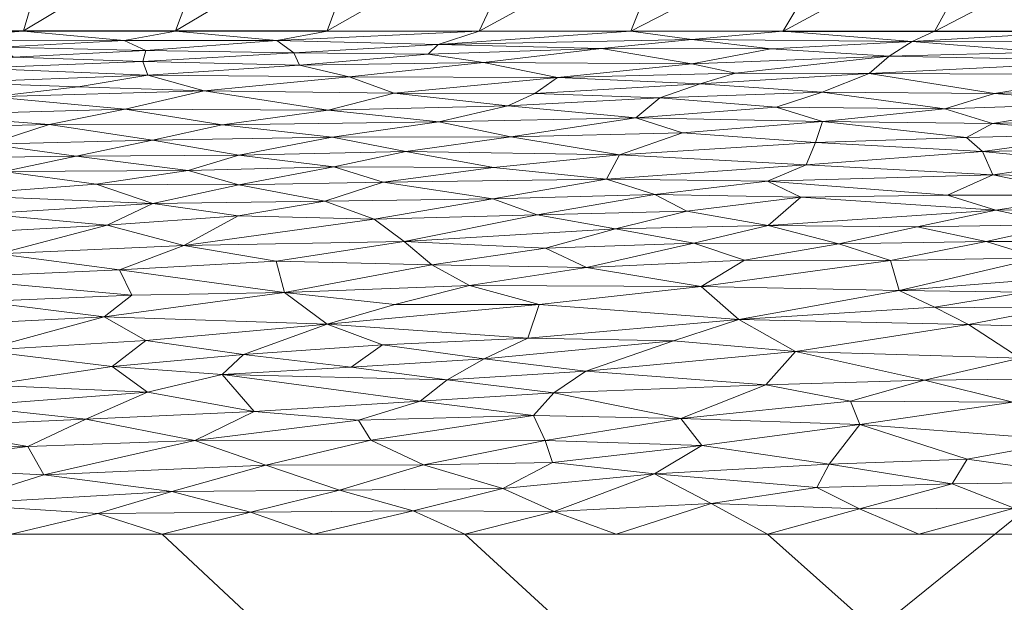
# Model space of a CAD drawing. Header units: millimetres. Extents: x -300 to 300, y 0 to 450.
# Tile 238 of 256: x 169 to 217, y 394 to 423. Entities that reach past the tile are written whole.
import ezdxf

# ---------------------------------------------------------------- set-up
doc = ezdxf.new("R2010")
doc.units = ezdxf.units.MM
doc.layers.add('A-GENM', color=13, linetype='Continuous')

# ---------------------------------------------------------------- blocks, each defined once
blk = doc.blocks.new('MODEL_CCAS0420-1080410R0 - MODEL_CCAS0420-1080410R0-453240-Preview')
at = {"layer": 'A-GENM', "lineweight": 9}
mesh = blk.add_polyface(dxfattribs=at)
corners = [(-296.159, -20, -110), (-295.657, -15.55, -110), (-294.177, -11.323, -110), (-291.793, -7.531, -110), (-288.625, -4.364, -110), (-284.831, -1.981, -110), (-280.602, -0.502, -110), (-276.147, 0, -110), (276.147, 0, -110), (280.596, -0.501, -110), (284.825, -1.978, -110), (288.619, -4.359, -110), (291.788, -7.525, -110), (294.174, -11.316, -110), (295.656, -15.545, -110), (296.159, -20, -110), (296.159, -426.171, -110), (295.658, -430.617, -110), (294.182, -434.842, -110), (291.802, -438.632, -110), (288.638, -441.797, -110), (284.848, -444.179, -110), (280.622, -445.657, -110), (276.171, -446.159, -110), (-276.171, -446.159, -110), (-280.617, -445.658, -110), (-284.842, -444.182, -110), (-288.632, -441.802, -110), (-291.797, -438.638, -110), (-294.179, -434.848, -110), (-295.657, -430.622, -110), (-296.159, -426.171, -110)]
mesh.append_faces([[corners[k] for k in face] for face in [(15, 12, 13, 14)]], dxfattribs={"vtx0": -1})
mesh.append_faces([[corners[k] for k in face] for face in [(16, 8, 15)]], dxfattribs={"vtx0": -1, "vtx1": -1})
mesh.append_faces([[corners[k] for k in face] for face in [(24, 31, 7, 8)]], dxfattribs={"vtx0": -1, "vtx1": -1, "vtx3": -1})
mesh.append_faces([[corners[k] for k in face] for face in [(31, 24, 25, 30), (18, 21, 22, 17), (17, 22, 23, 16)]], dxfattribs={"vtx0": -1, "vtx2": -1})
mesh.append_faces([[corners[k] for k in face] for face in [(0, 3, 4, 5), (0, 5, 6, 7)]], dxfattribs={"vtx0": -1, "vtx3": -1})
mesh.append_faces([[corners[k] for k in face] for face in [(28, 29, 27)]], dxfattribs={"vtx1": -1})
mesh.append_faces([[corners[k] for k in face] for face in [(25, 26, 30), (11, 12, 15, 10), (9, 10, 15, 8), (31, 0, 7)]], dxfattribs={"vtx1": -1, "vtx2": -1})
mesh.append_faces([[corners[k] for k in face] for face in [(23, 24, 8, 16)]], dxfattribs={"vtx1": -1, "vtx2": -1, "vtx3": -1})
mesh.append_faces([[corners[k] for k in face] for face in [(26, 27, 29, 30)]], dxfattribs={"vtx1": -1, "vtx3": -1})
mesh.append_faces([[corners[k] for k in face] for face in [(19, 20, 21, 18)]], dxfattribs={"vtx2": -1})
mesh.append_faces([[corners[k] for k in face] for face in [(0, 1, 2, 3)]], dxfattribs={"vtx3": -1})
mesh = blk.add_polyface(dxfattribs=at)
corners = [(-279.918, -2), (-292.651, -7.27), (-297.929, -20), (-297.929, -224.97), (-297.929, -429.94), (-292.661, -442.661), (-279.94, -447.929), (0, -447.929), (279.94, -447.929), (292.661, -442.661), (297.929, -429.94), (297.929, -224.97), (297.929, -20), (292.651, -7.27), (279.918, -2), (0, -2), (0, -3.5), (13.257, -3.5), (26.515, -3.5), (39.772, -3.5), (53.029, -3.5), (66.287, -3.5), (79.544, -3.5), (92.801, -3.5), (106.059, -3.5), (119.316, -3.5), (132.573, -3.5), (145.831, -3.5), (159.088, -3.5), (172.345, -3.5), (185.603, -3.5), (198.86, -3.5), (212.117, -3.5), (225.375, -3.5), (238.632, -3.5), (251.889, -3.5), (265.147, -3.5), (278.404, -3.5), (291.028, -7.487), (296.497, -19.511), (296.5, -32.769), (296.5, -46.026), (296.5, -59.283), (296.5, -72.541), (296.5, -85.798), (296.5, -99.055), (296.5, -112.313), (296.5, -125.57), (296.5, -138.827), (296.5, -152.085), (296.5, -165.342), (296.5, -178.599), (296.5, -191.857), (296.5, -205.114), (296.5, -218.371), (296.5, -231.629), (296.5, -244.886), (296.5, -258.143), (296.499, -271.401), (296.499, -284.658), (296.499, -297.915), (296.499, -311.173), (296.499, -324.43), (296.499, -337.687), (296.5, -350.945), (296.5, -364.202), (296.5, -377.459), (296.5, -390.717), (296.5, -403.974), (296.5, -417.231), (296.497, -430.489), (291.028, -442.513), (278.404, -446.5), (265.147, -446.5), (251.889, -446.5), (238.632, -446.5), (225.375, -446.5), (212.117, -446.5), (198.86, -446.5), (185.603, -446.5), (172.345, -446.5), (159.088, -446.5), (145.831, -446.5), (132.573, -446.5), (119.316, -446.5), (106.059, -446.5), (92.801, -446.5), (79.544, -446.5), (66.287, -446.5), (53.029, -446.5), (39.772, -446.5), (26.515, -446.5), (13.257, -446.5), (0, -446.5), (-12.926, -446.5), (-25.852, -446.5), (-38.777, -446.5), (-51.703, -446.5), (-64.629, -446.5), (-77.555, -446.5), (-90.48, -446.5), (-103.406, -446.5), (-116.332, -446.5), (-129.258, -446.5), (-142.183, -446.5), (-155.109, -446.5), (-168.035, -446.5), (-180.961, -446.5), (-193.887, -446.5), (-206.812, -446.5), (-219.738, -446.5), (-232.664, -446.5), (-245.59, -446.5), (-258.515, -446.5), (-271.441, -446.5), (-284.356, -445.968), (-294.544, -438.124), (-296.5, -425.35), (-296.5, -412.424), (-296.5, -399.498), (-296.5, -386.572), (-296.5, -373.646), (-296.5, -360.721), (-296.5, -347.795), (-296.499, -334.869), (-296.499, -321.943), (-296.499, -309.018), (-296.499, -296.092), (-296.499, -283.166), (-296.499, -270.24), (-296.5, -257.315), (-296.5, -244.389), (-296.5, -231.463), (-296.5, -218.537), (-296.5, -205.611), (-296.5, -192.686), (-296.5, -179.76), (-296.5, -166.834), (-296.5, -153.908), (-296.5, -140.983), (-296.5, -128.057), (-296.5, -115.131), (-296.5, -102.205), (-296.5, -89.28), (-296.5, -76.354), (-296.5, -63.428), (-296.5, -50.502), (-296.5, -37.576), (-296.5, -24.651), (-294.544, -11.876), (-284.356, -4.032), (-271.441, -3.5), (-258.515, -3.5), (-245.59, -3.5), (-232.664, -3.5), (-219.738, -3.5), (-206.812, -3.5), (-193.887, -3.5), (-180.961, -3.5), (-168.035, -3.5), (-155.109, -3.5), (-142.183, -3.5), (-129.258, -3.5), (-116.332, -3.5), (-103.406, -3.5), (-90.48, -3.5), (-77.555, -3.5), (-64.629, -3.5), (-51.703, -3.5), (-38.777, -3.5), (-25.852, -3.5), (-12.926, -3.5), (-294.538, -438.129), (-294.547, -438.108)]
mesh.append_faces([[corners[k] for k in face] for face in [(116, 172, 173)]])
mesh.append_faces([[corners[k] for k in face] for face in [(118, 4, 117), (6, 115, 5), (115, 6, 114), (7, 104, 6), (1, 150, 0), (151, 0, 150)]], dxfattribs={"vtx0": -1, "vtx1": -1})
mesh.append_faces([[corners[k] for k in face] for face in [(4, 124, 125), (7, 99, 100), (2, 148, 149), (149, 1, 2), (2, 141, 142), (0, 151, 152), (0, 160, 161, 15), (15, 165, 166), (15, 170, 171), (8, 81, 82, 7), (8, 72, 73), (11, 61, 62, 10), (12, 46, 47, 11), (38, 13, 14, 37), (13, 38, 39, 12)]], dxfattribs={"vtx0": -1, "vtx2": -1})
mesh.append_faces([[corners[k] for k in face] for face in [(4, 118, 119, 120), (4, 120, 121, 122), (3, 128, 129, 130), (3, 130, 131, 132), (3, 138, 139, 140), (0, 154, 155, 156), (0, 156, 157, 158), (15, 161, 162, 163), (15, 163, 164, 165), (8, 73, 74, 75), (7, 86, 87, 88), (7, 83, 84, 85), (10, 68, 69, 70), (11, 55, 56, 57), (14, 28, 29, 30), (14, 32, 33, 34), (15, 19, 20, 21), (12, 44, 45, 46), (11, 49, 50, 51), (11, 47, 48, 49), (12, 39, 40, 41)]], dxfattribs={"vtx0": -1, "vtx3": -1})
mesh.append_faces([[corners[k] for k in face] for face in [(123, 124, 4, 122), (127, 128, 3, 126), (113, 114, 6, 112), (111, 112, 6, 110), (109, 110, 6, 108), (107, 108, 6, 106), (96, 97, 7, 95), (105, 106, 6, 104), (103, 104, 7, 102), (101, 102, 7, 100), (98, 99, 7, 97), (94, 95, 7, 93), (135, 136, 3, 134), (137, 138, 3, 136), (133, 134, 3, 132), (145, 146, 2, 144), (147, 148, 2, 146), (143, 144, 2, 142), (149, 150, 1), (153, 154, 0, 152), (159, 160, 0, 158), (169, 170, 15, 168), (167, 168, 15, 166), (78, 79, 8, 77), (80, 81, 8, 79), (76, 77, 8, 75), (91, 92, 7, 90), (89, 90, 7, 88), (85, 86, 7), (82, 83, 7), (67, 68, 10, 66), (65, 66, 10, 64), (60, 61, 11, 59), (58, 59, 11, 57), (63, 64, 10, 62), (54, 55, 11, 53), (26, 27, 15, 25), (31, 32, 14, 30), (16, 17, 15, 171), (18, 19, 15, 17), (24, 25, 15, 23), (22, 23, 15, 21), (34, 35, 14), (52, 53, 11, 51), (36, 37, 14, 35), (42, 43, 12, 41), (43, 44, 12), (92, 93, 7)]], dxfattribs={"vtx1": -1, "vtx2": -1})
mesh.append_faces([[corners[k] for k in face] for face in [(3, 4, 125, 126), (2, 3, 140, 141), (71, 72, 8, 9), (70, 71, 9, 10), (27, 28, 14, 15)]], dxfattribs={"vtx1": -1, "vtx3": -1})
mesh.append_faces([[corners[k] for k in face] for face in [(4, 173, 117), (115, 172, 5)]], dxfattribs={"vtx2": -1})
mesh = blk.add_polyface(dxfattribs=at)
corners = [(0, -173.422, -75), (-14.655, -173.422, -75), (-29.311, -173.422, -75), (-43.966, -173.422, -75), (-58.622, -173.422, -75), (-73.277, -173.422, -75), (-87.933, -173.422, -75), (-102.588, -173.422, -75), (-117.244, -173.422, -75), (-131.899, -173.422, -75), (-146.554, -173.422, -75), (-161.21, -173.422, -75), (-175.865, -173.422, -75), (-190.521, -173.422, -75), (-205.176, -173.422, -75), (-219.832, -173.422, -75), (-234.463, -174.243, -75), (-245.907, -183.272, -75), (-248.8, -197.627, -75), (-248.796, -212.283, -75), (-248.796, -226.938, -75), (-248.797, -241.594, -75), (-248.799, -256.249, -75), (-248.8, -270.905, -75), (-248.8, -285.56, -75), (-248.8, -300.216, -75), (-248.8, -314.871, -75), (-248.8, -329.526, -75), (-248.8, -344.182, -75), (-248.8, -358.837, -75), (-248.755, -373.489, -75), (-245.906, -387.765, -75), (-234.452, -396.706, -75), (-219.832, -397.692, -75), (-205.176, -397.692, -75), (-190.521, -397.692, -75), (-175.865, -397.692, -75), (-161.21, -397.692, -75), (-146.554, -397.692, -75), (-131.899, -397.692, -75), (-117.244, -397.692, -75), (-102.588, -397.692, -75), (-87.933, -397.692, -75), (-73.277, -397.692, -75), (-58.622, -397.692, -75), (-43.966, -397.692, -75), (-29.311, -397.692, -75), (-14.655, -397.692, -75), (0, -397.692, -75), (14.655, -397.692, -75), (29.311, -397.692, -75), (43.966, -397.692, -75), (58.622, -397.692, -75), (73.277, -397.692, -75), (87.933, -397.692, -75), (102.588, -397.692, -75), (117.244, -397.692, -75), (131.899, -397.692, -75), (146.554, -397.692, -75), (161.21, -397.692, -75), (175.865, -397.692, -75), (190.521, -397.692, -75), (205.176, -397.692, -75), (219.832, -397.692, -75), (234.452, -396.706, -75), (245.906, -387.765, -75), (248.755, -373.489, -75), (248.8, -358.837, -75), (248.8, -344.182, -75), (248.8, -329.526, -75), (248.8, -314.871, -75), (248.8, -300.216, -75), (248.8, -285.56, -75), (248.8, -270.905, -75), (248.799, -256.249, -75), (248.797, -241.594, -75), (248.796, -226.938, -75), (248.796, -212.283, -75), (248.8, -197.627, -75), (245.907, -183.272, -75), (234.463, -174.243, -75), (219.832, -173.422, -75), (205.176, -173.422, -75), (190.521, -173.422, -75), (175.865, -173.422, -75), (161.21, -173.422, -75), (146.554, -173.422, -75), (131.899, -173.422, -75), (117.244, -173.422, -75), (102.588, -173.422, -75), (87.933, -173.422, -75), (73.277, -173.422, -75), (58.622, -173.422, -75), (43.966, -173.422, -75), (29.311, -173.422, -75), (14.655, -173.422, -75)]
mesh.append_faces([[corners[k] for k in face] for face in [(21, 13, 20)]], dxfattribs={"vtx0": -1, "vtx1": -1})
mesh.append_faces([[corners[k] for k in face] for face in [(57, 72, 87, 56)]], dxfattribs={"vtx0": -1, "vtx1": -1, "vtx2": -1})
mesh.append_faces([[corners[k] for k in face] for face in [(19, 14, 15, 18), (40, 8, 9, 39), (41, 7, 8, 40), (20, 13, 14, 19), (45, 2, 3, 44), (55, 88, 89, 54), (56, 87, 88, 55), (54, 89, 90, 53), (53, 90, 91, 52), (49, 95, 0, 48), (2, 45, 46), (7, 41, 42), (58, 71, 72, 57), (63, 66, 67), (95, 49, 50), (71, 58, 59)]], dxfattribs={"vtx0": -1, "vtx2": -1})
mesh.append_faces([[corners[k] for k in face] for face in [(4, 5, 44, 3), (92, 93, 52, 91)]], dxfattribs={"vtx1": -1, "vtx2": -1})
mesh.append_faces([[corners[k] for k in face] for face in [(9, 10, 24, 39)]], dxfattribs={"vtx1": -1, "vtx2": -1, "vtx3": -1})
mesh.append_faces([[corners[k] for k in face] for face in [(12, 13, 21, 22), (11, 12, 22, 23), (10, 11, 23, 24), (6, 7, 42, 43), (5, 6, 43, 44), (1, 2, 46, 47), (0, 1, 47, 48), (72, 73, 86, 87), (82, 83, 76, 77), (81, 82, 77, 78), (84, 85, 74, 75), (83, 84, 75, 76), (85, 86, 73, 74), (94, 95, 50, 51), (93, 94, 51, 52), (25, 26, 37, 38), (28, 29, 34, 35), (26, 27, 36, 37), (29, 30, 33, 34), (27, 28, 35, 36), (38, 39, 24, 25), (67, 68, 62, 63), (70, 71, 59, 60), (69, 70, 60, 61), (68, 69, 61, 62)]], dxfattribs={"vtx1": -1, "vtx3": -1})
mesh.append_faces([[corners[k] for k in face] for face in [(16, 17, 18, 15), (64, 65, 66, 63)]], dxfattribs={"vtx2": -1})
mesh.append_faces([[corners[k] for k in face] for face in [(78, 79, 80, 81), (30, 31, 32, 33)]], dxfattribs={"vtx3": -1})
mesh = blk.add_polyface(dxfattribs=at)
corners = [(-217.124, -398.942, -75.214), (-219.831, -397.692, -75), (-228.378, -399.119, -75.297), (-220.853, -410.226, -73.406), (-217.69, -409.406, -73.777), (-223.946, -409.407, -73.854), (-214.123, -400.131, -75.34), (-209.629, -398.922, -75.198), (-209.655, -403.007, -75.341), (-219.791, -402.231, -75.438), (-217.052, -404.082, -75.294), (-215.765, -411.862, -72.355), (-211.141, -410.935, -72.884), (-218.332, -411.068, -72.896), (-220.451, -405.23, -75.149), (-228.158, -405.719, -75.152), (-217.418, -406.219, -74.906), (-206.532, -406.537, -74.713), (-214.916, -407.841, -74.389), (-208.628, -411.748, -72.34), (-212.421, -412.577, -71.806), (-225.426, -404.467, -75.313), (-212.782, -405.15, -75.094), (-209.199, -404.123, -75.226), (-222.586, -400.247, -75.382), (-214.843, -401.325, -75.407), (-208.156, -401.085, -75.37), (-212.504, -397.692, -75), (-211.547, -409.484, -73.665), (-222.743, -411.866, -72.444), (-219.51, -412.681, -71.82), (-225.626, -411.056, -72.998), (-213.267, -408.674, -74.048), (-219.018, -408.635, -74.132), (-220.855, -407.661, -74.519), (-224.569, -408.492, -74.256), (-224.591, -403.29, -75.426)]
mesh.append_faces([[corners[k] for k in face] for face in [(0, 1, 2), (3, 4, 5), (0, 6, 7), (8, 9, 10), (11, 12, 13), (14, 15, 16), (17, 16, 18), (19, 11, 20), (10, 21, 14), (10, 14, 22), (22, 23, 10), (24, 9, 25), (8, 26, 25), (25, 26, 6), (27, 0, 7), (0, 24, 6), (19, 12, 11), (28, 13, 12), (29, 11, 13), (11, 29, 30), (13, 31, 29), (31, 13, 3), (13, 28, 3), (4, 3, 28), (28, 32, 4), (4, 32, 33), (18, 34, 33), (33, 5, 4), (35, 33, 34), (18, 16, 34), (18, 33, 32), (36, 10, 9), (22, 14, 16), (17, 22, 16), (10, 23, 8), (24, 25, 6), (8, 25, 9)]], dxfattribs={"vtx0": -1, "vtx1": -1, "vtx2": -1})
mesh.append_faces([[corners[k] for k in face] for face in [(0, 27, 1)]], dxfattribs={"vtx0": -1, "vtx2": -1})
mesh = blk.add_polyface(dxfattribs=at)
corners = [(-202.442, -399.175, -75.216), (-209.629, -398.922, -75.198), (-207.568, -399.956, -75.305), (-201.997, -401.984, -75.341), (-209.655, -403.007, -75.341), (-200.974, -403.29, -75.258), (-199.697, -400.613, -75.318), (-194.845, -398.785, -75.157), (-214.916, -407.841, -74.389), (-203.783, -408.084, -74.175), (-206.532, -406.537, -74.713), (-208.156, -401.085, -75.37), (-214.123, -400.131, -75.34), (-213.267, -408.674, -74.048), (-200.629, -407.047, -74.501), (-196.374, -405.59, -74.854), (-201.604, -411.774, -72.235), (-196.415, -410.594, -72.901), (-204.066, -410.953, -72.784), (-194.413, -402.228, -75.29), (-205.097, -404.914, -75.069), (-211.547, -409.484, -73.665), (-201.96, -409.685, -73.452), (-205.211, -412.642, -71.666), (-197.816, -412.469, -71.702), (-193.568, -407.172, -74.389), (-194.828, -404.53, -75.05), (-212.782, -405.15, -75.094), (-209.199, -404.123, -75.226), (-205.176, -397.692, -75), (-197.848, -397.692, -75), (-212.504, -397.692, -75), (-194.122, -408.808, -73.771), (-211.141, -410.935, -72.884), (-208.628, -411.748, -72.34), (-194.757, -401.166, -75.311)]
mesh.append_faces([[corners[k] for k in face] for face in [(0, 1, 2), (3, 4, 5), (0, 6, 7), (8, 9, 10), (11, 2, 12), (13, 9, 8), (14, 15, 10), (16, 17, 18), (5, 19, 3), (15, 20, 10), (21, 22, 9), (22, 18, 17), (16, 23, 24), (9, 25, 14), (26, 20, 15), (10, 20, 27), (28, 5, 4), (1, 0, 29), (6, 0, 2), (6, 11, 3), (4, 3, 11), (0, 7, 30), (5, 20, 26), (9, 22, 32), (33, 22, 21), (34, 16, 18), (16, 34, 23), (33, 34, 18), (22, 33, 18), (9, 13, 21), (12, 2, 1), (6, 2, 11), (27, 20, 28), (5, 28, 20), (10, 9, 14), (3, 35, 6)]], dxfattribs={"vtx0": -1, "vtx1": -1, "vtx2": -1})
mesh.append_faces([[corners[k] for k in face] for face in [(1, 29, 31)]], dxfattribs={"vtx0": -1, "vtx2": -1})
mesh.append_faces([[corners[k] for k in face] for face in [(30, 29, 0)]], dxfattribs={"vtx1": -1, "vtx2": -1})
mesh = blk.add_polyface(dxfattribs=at)
corners = [(-194.828, -404.53, -75.05), (-188.349, -404.124, -75.064), (-193.837, -403.439, -75.193), (-188.523, -401.048, -75.283), (-194.413, -402.228, -75.29), (-185.969, -402.238, -75.241), (-192.365, -399.905, -75.256), (-199.697, -400.613, -75.318), (-194.757, -401.166, -75.311), (-196.374, -405.59, -74.854), (-191.456, -406.174, -74.664), (-189.661, -405.165, -74.887), (-194.425, -411.536, -72.303), (-197.816, -412.469, -71.702), (-187.575, -411.861, -72.006), (-201.604, -411.774, -72.235), (-193.568, -407.172, -74.389), (-203.783, -408.084, -74.175), (-194.122, -408.808, -73.771), (-183.845, -407.861, -74.045), (-200.629, -407.047, -74.501), (-201.96, -409.685, -73.452), (-190.737, -409.732, -73.297), (-187.134, -408.817, -73.689), (-184.44, -399.818, -75.228), (-201.997, -401.984, -75.341), (-200.974, -403.29, -75.258), (-190.521, -397.692, -75), (-194.845, -398.785, -75.157), (-188.013, -398.825, -75.152), (-197.848, -397.692, -75), (-188.919, -410.735, -72.731), (-185.362, -403.215, -75.159), (-196.415, -410.594, -72.901), (-186.537, -406.861, -74.417), (-185.012, -405.779, -74.706)]
mesh.append_faces([[corners[k] for k in face] for face in [(0, 1, 2), (3, 4, 5), (6, 7, 8), (9, 10, 11), (12, 13, 14), (12, 15, 13), (16, 17, 18), (19, 16, 18), (9, 20, 10), (21, 22, 18), (5, 4, 2), (23, 18, 22), (6, 3, 24), (25, 4, 8), (8, 4, 3), (2, 4, 26), (27, 28, 29), (28, 7, 6), (29, 6, 24), (6, 29, 28), (12, 14, 31), (2, 1, 32), (0, 2, 26), (11, 0, 9), (33, 12, 31), (12, 33, 15), (22, 33, 31), (33, 22, 21), (18, 23, 19), (10, 34, 35), (16, 19, 34), (34, 10, 16), (11, 10, 35), (11, 1, 0), (20, 16, 10), (2, 32, 5), (6, 8, 3)]], dxfattribs={"vtx0": -1, "vtx1": -1, "vtx2": -1})
mesh.append_faces([[corners[k] for k in face] for face in [(28, 27, 30)]], dxfattribs={"vtx0": -1, "vtx2": -1})
mesh = blk.add_polyface(dxfattribs=at)
corners = [(-180.136, -398.762, -75.133), (-188.013, -398.825, -75.152), (-184.44, -399.818, -75.228), (-180.876, -401.034, -75.25), (-176.322, -399.755, -75.202), (-188.523, -401.048, -75.283), (-185.969, -402.238, -75.241), (-185.362, -403.215, -75.159), (-177.433, -402.233, -75.194), (-178.77, -405.428, -74.735), (-188.349, -404.124, -75.064), (-189.661, -405.165, -74.887), (-179.533, -413.096, -71.008), (-176.911, -411.663, -72.014), (-186.13, -412.942, -71.205), (-173.041, -408.213, -73.795), (-183.845, -407.861, -74.045), (-181.78, -409.398, -73.361), (-175.065, -407.072, -74.237), (-179.796, -406.387, -74.495), (-181.384, -410.902, -72.544), (-187.575, -411.861, -72.006), (-186.537, -406.861, -74.417), (-185.012, -405.779, -74.706), (-180.318, -403.636, -75.074), (-188.919, -410.735, -72.731), (-174.393, -409.258, -73.348), (-173.787, -410.488, -72.699), (-173.439, -405.811, -74.595), (-172.167, -403.259, -75.067), (-183.193, -397.692, -75), (-175.865, -397.692, -75), (-190.521, -397.692, -75), (-172.749, -398.692, -75.117), (-173.186, -412.652, -71.277), (-190.737, -409.732, -73.297), (-187.134, -408.817, -73.689), (-175.145, -404.569, -74.886)]
mesh.append_faces([[corners[k] for k in face] for face in [(30, 0, 31)]], dxfattribs={"vtx0": -1, "vtx1": -1})
mesh.append_faces([[corners[k] for k in face] for face in [(0, 1, 2), (2, 3, 4), (5, 6, 3), (6, 7, 8), (9, 10, 11), (12, 13, 14), (15, 16, 17), (18, 19, 16), (6, 8, 3), (20, 21, 13), (22, 19, 23), (24, 10, 9), (17, 25, 20), (16, 15, 18), (26, 15, 17), (27, 20, 13), (21, 14, 13), (28, 9, 19), (8, 24, 29), (7, 10, 24), (3, 2, 5), (0, 30, 1), (2, 4, 0), (33, 0, 4), (17, 27, 26), (17, 20, 27), (20, 25, 21), (13, 12, 34), (25, 17, 35), (35, 17, 36), (17, 16, 36), (16, 19, 22), (24, 9, 37), (23, 19, 9), (9, 11, 23), (8, 7, 24)]], dxfattribs={"vtx0": -1, "vtx1": -1, "vtx2": -1})
mesh.append_faces([[corners[k] for k in face] for face in [(30, 32, 1)]], dxfattribs={"vtx1": -1, "vtx2": -1})
mesh = blk.add_polyface(dxfattribs=at)
corners = [(-172.749, -398.692, -75.117), (-168.538, -397.692, -75), (-175.865, -397.692, -75), (-159.213, -411.394, -71.994), (-167.918, -411.269, -72.168), (-165.187, -412.223, -71.5), (-169.358, -401.934, -75.169), (-170.13, -400.566, -75.207), (-177.433, -402.233, -75.194), (-161.652, -400.965, -75.172), (-173.186, -412.652, -71.277), (-176.911, -411.663, -72.014), (-165.646, -399.143, -75.142), (-176.322, -399.755, -75.202), (-173.041, -408.213, -73.795), (-174.393, -409.258, -73.348), (-167.112, -408.961, -73.41), (-175.145, -404.569, -74.886), (-173.439, -405.811, -74.595), (-167.409, -404.907, -74.758), (-167.063, -406.579, -74.32), (-175.065, -407.072, -74.237), (-161.075, -405.518, -74.565), (-164.434, -407.77, -73.884), (-179.796, -406.387, -74.495), (-165.07, -410.107, -72.815), (-173.787, -410.488, -72.699), (-166.299, -403.888, -74.939), (-172.167, -403.259, -75.067), (-180.318, -403.636, -75.074), (-180.876, -401.034, -75.25), (-161.21, -397.692, -75), (-163.875, -402.886, -75.059), (-161.693, -401.95, -75.13), (-160.482, -404.191, -74.847), (-167.161, -413.205, -70.784), (-180.136, -398.762, -75.133), (-178.77, -405.428, -74.735)]
mesh.append_faces([[corners[k] for k in face] for face in [(3, 4, 5), (6, 7, 8), (6, 9, 7), (10, 4, 11), (12, 13, 7), (14, 15, 16), (17, 18, 19), (14, 20, 21), (19, 18, 20), (22, 19, 20), (21, 20, 18), (23, 20, 14), (16, 23, 14), (24, 21, 18), (16, 15, 25), (4, 25, 26), (11, 4, 26), (5, 4, 10), (19, 27, 17), (17, 28, 29), (6, 8, 28), (8, 7, 30), (13, 30, 7), (12, 1, 0), (12, 7, 9), (32, 6, 28), (33, 6, 32), (34, 27, 19), (35, 5, 10), (36, 0, 2), (12, 0, 13), (25, 15, 26), (37, 18, 17), (32, 28, 27), (17, 27, 28), (6, 33, 9)]], dxfattribs={"vtx0": -1, "vtx1": -1, "vtx2": -1})
mesh.append_faces([[corners[k] for k in face] for face in [(0, 1, 2), (12, 31, 1)]], dxfattribs={"vtx0": -1, "vtx2": -1})
mesh = blk.add_polyface(dxfattribs=at)
corners = [(-218.583, -421.031, -60.563), (-212.187, -421.545, -59.316), (-211.075, -420.825, -60.996), (-222.436, -420.599, -61.536), (-207.829, -419.094, -64.297), (-213.772, -418.29, -65.633), (-216.177, -419.025, -64.479), (-224.958, -419.316, -64.046), (-221.819, -419.949, -62.854), (-219.51, -412.681, -71.82), (-212.421, -412.577, -71.806), (-215.765, -411.862, -72.355), (-220.914, -414.106, -70.662), (-216.242, -413.381, -71.227), (-224.023, -413.426, -71.291), (-216.075, -417.575, -66.693), (-222, -418.565, -65.279), (-214.809, -416.895, -67.582), (-221.833, -417.067, -67.437), (-213.902, -414.111, -70.567), (-206.793, -414.001, -70.576), (-223.828, -417.807, -66.444), (-210.098, -419.995, -62.695), (-215.597, -416.213, -68.424), (-216.093, -415.086, -69.66), (-207.055, -415.571, -69.044), (-225.052, -414.903, -69.957), (-207.845, -417.669, -66.48), (-226.287, -421.177, -60.246), (-221.347, -421.551, -59.317), (-220.62, -422.038, -58.025), (-213.266, -422.038, -58.023), (-205.211, -412.642, -71.666), (-205.178, -414.774, -69.838), (-207.495, -416.651, -67.807), (-224.473, -416.398, -68.307), (-220.552, -415.737, -69.024)]
mesh.append_faces([[corners[k] for k in face] for face in [(0, 1, 2), (3, 0, 2), (4, 5, 6), (6, 7, 8), (9, 10, 11), (12, 13, 14), (15, 16, 5), (13, 10, 9), (15, 17, 18), (19, 20, 13), (21, 15, 18), (6, 22, 4), (3, 22, 8), (23, 18, 17), (24, 23, 25), (24, 12, 26), (15, 5, 27), (5, 16, 6), (7, 6, 16), (22, 6, 8), (16, 15, 21), (0, 3, 28), (22, 3, 2), (28, 29, 0), (1, 0, 29), (1, 29, 30), (13, 32, 10), (9, 14, 13), (19, 13, 12), (12, 24, 19), (33, 19, 24), (27, 17, 15), (34, 23, 17), (18, 23, 35), (36, 23, 24), (23, 36, 35), (26, 36, 24)]], dxfattribs={"vtx0": -1, "vtx1": -1, "vtx2": -1})
mesh.append_faces([[corners[k] for k in face] for face in [(1, 30, 31)]], dxfattribs={"vtx0": -1, "vtx2": -1})
mesh = blk.add_polyface(dxfattribs=at)
corners = [(-211.075, -420.825, -60.996), (-201.518, -420.459, -61.73), (-203.627, -420.014, -62.62), (-195.005, -419.795, -62.981), (-201.914, -419.501, -63.553), (-201.514, -421.636, -59.072), (-205.332, -421.187, -60.162), (-212.187, -421.545, -59.316), (-207.829, -419.094, -64.297), (-205.6, -418.371, -65.436), (-213.772, -418.29, -65.633), (-205.211, -412.642, -71.666), (-208.628, -411.748, -72.34), (-212.421, -412.577, -71.806), (-199.969, -418.815, -64.696), (-198.799, -417.841, -66.153), (-201.061, -417.113, -67.159), (-198.016, -416.048, -68.415), (-207.495, -416.651, -67.807), (-207.845, -417.669, -66.48), (-197.382, -414.885, -69.636), (-207.055, -415.571, -69.044), (-199.721, -414.135, -70.37), (-205.178, -414.774, -69.838), (-215.597, -416.213, -68.424), (-216.093, -415.086, -69.66), (-201.269, -413.322, -71.085), (-197.816, -412.469, -71.702), (-214.809, -416.895, -67.582), (-210.098, -419.995, -62.695), (-205.912, -422.039, -58.021), (-198.558, -422.04, -58.018), (-197.139, -421.208, -60.092), (-206.793, -414.001, -70.576), (-216.242, -413.381, -71.227), (-213.902, -414.111, -70.567), (-213.266, -422.038, -58.023)]
mesh.append_faces([[corners[k] for k in face] for face in [(0, 1, 2), (2, 3, 4), (5, 6, 7), (8, 9, 10), (11, 12, 13), (9, 14, 15), (16, 17, 18), (19, 15, 16), (20, 21, 17), (9, 15, 19), (1, 0, 6), (17, 21, 18), (20, 22, 23), (24, 18, 21), (25, 21, 23), (26, 27, 11), (18, 19, 16), (10, 9, 19), (9, 8, 14), (28, 19, 18), (4, 14, 8), (8, 29, 4), (2, 4, 29), (6, 5, 32), (7, 30, 5), (1, 6, 32), (0, 7, 6), (26, 11, 33), (22, 26, 33), (23, 22, 33), (11, 34, 33), (23, 33, 35), (20, 23, 21), (0, 2, 29), (3, 2, 1)]], dxfattribs={"vtx0": -1, "vtx1": -1, "vtx2": -1})
mesh.append_faces([[corners[k] for k in face] for face in [(5, 30, 31)]], dxfattribs={"vtx0": -1, "vtx2": -1})
mesh.append_faces([[corners[k] for k in face] for face in [(36, 30, 7)]], dxfattribs={"vtx1": -1, "vtx2": -1})
mesh = blk.add_polyface(dxfattribs=at)
corners = [(-189.225, -421.392, -59.646), (-197.139, -421.208, -60.092), (-201.514, -421.636, -59.072), (-189.255, -417.648, -66.335), (-198.799, -417.841, -66.153), (-192.606, -418.426, -65.244), (-201.518, -420.459, -61.73), (-191.419, -420.525, -61.552), (-188.749, -420.937, -60.673), (-182.515, -420.402, -61.762), (-197.382, -414.885, -69.636), (-186.563, -414.729, -69.664), (-191.869, -413.924, -70.464), (-199.969, -418.815, -64.696), (-192.749, -416.926, -67.314), (-187.654, -416.221, -68.108), (-198.016, -416.048, -68.415), (-184.086, -416.906, -67.254), (-194.016, -413.147, -71.138), (-199.721, -414.135, -70.37), (-201.061, -417.113, -67.159), (-183.904, -418.22, -65.48), (-187.097, -419.036, -64.244), (-193.902, -419.022, -64.315), (-184.913, -419.824, -62.871), (-195.005, -419.795, -62.981), (-201.914, -419.501, -63.553), (-191.911, -415.435, -69.016), (-184.18, -415.47, -68.895), (-197.816, -412.469, -71.702), (-201.269, -413.322, -71.085), (-187.575, -411.861, -72.006), (-198.558, -422.04, -58.018), (-191.204, -422.041, -58.016), (-186.13, -412.942, -71.205)]
mesh.append_faces([[corners[k] for k in face] for face in [(33, 0, 32)]], dxfattribs={"vtx0": -1, "vtx1": -1})
mesh.append_faces([[corners[k] for k in face] for face in [(0, 1, 2), (3, 4, 5), (6, 1, 7), (7, 8, 9), (10, 11, 12), (13, 5, 4), (14, 15, 16), (15, 14, 17), (12, 18, 19), (3, 17, 14), (14, 20, 4), (3, 5, 21), (14, 4, 3), (22, 21, 5), (23, 5, 13), (24, 22, 25), (7, 24, 25), (6, 7, 25), (1, 0, 8), (23, 26, 25), (10, 16, 27), (15, 28, 27), (27, 28, 11), (10, 27, 11), (15, 27, 16), (29, 30, 18), (16, 20, 14), (5, 23, 22), (18, 31, 29), (32, 0, 2), (30, 19, 18), (12, 19, 10), (12, 34, 18), (31, 18, 34), (26, 23, 13), (25, 22, 23), (1, 8, 7)]], dxfattribs={"vtx0": -1, "vtx1": -1, "vtx2": -1})
mesh = blk.add_polyface(dxfattribs=at)
corners = [(-181.419, -421.592, -59.155), (-176.496, -422.042, -58.013), (-174.021, -421.593, -59.142), (-191.204, -422.041, -58.016), (-189.225, -421.392, -59.646), (-183.904, -418.22, -65.48), (-174.06, -418.265, -65.336), (-178.757, -417.507, -66.432), (-184.913, -419.824, -62.871), (-175.171, -419.908, -62.666), (-177.898, -419.158, -63.982), (-177.122, -415.295, -69.001), (-179.57, -414.61, -69.7), (-184.18, -415.47, -68.895), (-184.086, -416.906, -67.254), (-175.382, -416.761, -67.35), (-187.097, -419.036, -64.244), (-189.255, -417.648, -66.335), (-186.13, -412.942, -71.205), (-191.869, -413.924, -70.464), (-183.742, -413.818, -70.461), (-179.533, -413.096, -71.008), (-186.563, -414.729, -69.664), (-179.571, -416.034, -68.236), (-187.654, -416.221, -68.108), (-174.927, -420.575, -61.384), (-182.515, -420.402, -61.762), (-182.241, -420.991, -60.538), (-171.698, -415.995, -68.202), (-172.662, -414.628, -69.608), (-175.402, -413.706, -70.462), (-175.068, -421.113, -60.248), (-191.419, -420.525, -61.552), (-183.85, -422.042, -58.014), (-188.749, -420.937, -60.673), (-173.186, -412.652, -71.277)]
mesh.append_faces([[corners[k] for k in face] for face in [(0, 1, 2), (3, 0, 4), (5, 6, 7), (8, 9, 10), (11, 12, 13), (14, 7, 15), (5, 16, 10), (17, 7, 14), (10, 16, 8), (7, 17, 5), (18, 19, 20), (20, 21, 18), (12, 22, 13), (23, 24, 14), (23, 14, 15), (5, 10, 6), (25, 26, 27), (23, 13, 24), (22, 20, 19), (11, 13, 23), (11, 23, 28), (11, 29, 12), (20, 12, 30), (26, 9, 8), (31, 25, 27), (9, 26, 25), (32, 26, 8), (31, 27, 0), (4, 0, 27), (0, 2, 31), (34, 4, 27), (12, 20, 22), (21, 30, 35), (30, 21, 20), (26, 34, 27)]], dxfattribs={"vtx0": -1, "vtx1": -1, "vtx2": -1})
mesh.append_faces([[corners[k] for k in face] for face in [(0, 3, 33)]], dxfattribs={"vtx0": -1, "vtx2": -1})
mesh.append_faces([[corners[k] for k in face] for face in [(33, 1, 0)]], dxfattribs={"vtx1": -1, "vtx2": -1})
mesh = blk.add_polyface(dxfattribs=at)
corners = [(-174.021, -421.593, -59.142), (-163.206, -421.6, -59.112), (-168.052, -421.267, -59.89), (-175.068, -421.113, -60.248), (-168.663, -420.776, -60.952), (-166.762, -420.255, -61.979), (-174.927, -420.575, -61.384), (-175.382, -416.761, -67.35), (-167.449, -416.572, -67.502), (-171.698, -415.995, -68.202), (-168.185, -415.249, -68.955), (-164.229, -415.9, -68.233), (-167.161, -413.205, -70.784), (-165.599, -414.099, -70.016), (-159.528, -413.407, -70.54), (-172.662, -414.628, -69.608), (-175.402, -413.706, -70.462), (-174.06, -418.265, -65.336), (-170.386, -417.52, -66.343), (-178.757, -417.507, -66.432), (-164.245, -417.997, -65.644), (-167.585, -418.861, -64.39), (-158.548, -417.229, -66.621), (-173.186, -412.652, -71.277), (-159.922, -414.459, -69.633), (-160.554, -415.227, -68.901), (-177.122, -415.295, -69.001), (-179.571, -416.034, -68.236), (-175.171, -419.908, -62.666), (-177.898, -419.158, -63.982), (-165.775, -419.561, -63.231), (-171.793, -419.351, -63.621), (-179.57, -414.61, -69.7), (-159.584, -420.586, -61.306), (-169.142, -422.042, -58.012), (-161.788, -422.042, -58.012), (-176.496, -422.042, -58.013), (-160.563, -421.128, -60.181)]
mesh.append_faces([[corners[k] for k in face] for face in [(34, 0, 36)]], dxfattribs={"vtx0": -1, "vtx1": -1})
mesh.append_faces([[corners[k] for k in face] for face in [(0, 1, 2), (2, 3, 0), (4, 5, 6), (7, 8, 9), (10, 9, 11), (12, 13, 14), (15, 13, 16), (17, 18, 19), (20, 17, 21), (18, 22, 8), (16, 12, 23), (12, 16, 13), (10, 13, 15), (13, 10, 24), (25, 10, 11), (9, 8, 11), (10, 15, 26), (26, 9, 10), (7, 19, 18), (9, 27, 7), (17, 20, 18), (28, 6, 5), (17, 29, 21), (28, 30, 31), (28, 5, 30), (15, 16, 32), (30, 21, 31), (33, 5, 4), (0, 34, 1), (4, 3, 2), (22, 18, 20), (7, 18, 8), (3, 4, 6), (4, 2, 37), (21, 29, 31), (28, 31, 29)]], dxfattribs={"vtx0": -1, "vtx1": -1, "vtx2": -1})
mesh.append_faces([[corners[k] for k in face] for face in [(34, 35, 1)]], dxfattribs={"vtx1": -1, "vtx2": -1})
mesh = blk.add_polyface(dxfattribs=at)
corners = [(-210.186, -432.276, -33.854), (-219.848, -438.355, -19.494), (-212.968, -436.33, -24.292), (-216.365, -427.675, -44.679), (-219.378, -433.515, -30.901), (-209.194, -427.511, -45.088), (-213.266, -422.024, -58.018), (-224.212, -427.716, -44.557), (-198.558, -422.039, -58.018), (-200.587, -427.163, -45.936), (-217.137, -440.738, -13.89), (-203.695, -432.281, -33.861), (-209.836, -437.863, -20.687), (-223.616, -437.523, -21.438), (-229.417, -438.443, -19.245), (-227.056, -433.316, -31.34), (-205.912, -422.031, -58.018), (-220.62, -422.016, -58.018), (-203.618, -438.219, -19.865), (-211.849, -444.5, -5.023), (-198.502, -431.801, -35.007), (-205.618, -444.5, -5.045), (-224.31, -444.5, -4.98), (-218.079, -444.5, -5.001), (-230.54, -444.5, -4.958), (-199.388, -444.5, -5.066), (-197.758, -438.907, -18.254)]
mesh.append_faces([[corners[k] for k in face] for face in [(0, 1, 2), (3, 4, 5), (6, 7, 3), (8, 5, 9), (2, 1, 10), (11, 2, 12), (13, 4, 14), (3, 15, 4), (16, 3, 5), (15, 3, 7), (0, 4, 1), (4, 15, 14), (18, 12, 19), (9, 0, 11), (5, 0, 9), (0, 5, 4), (18, 20, 12), (18, 21, 26), (11, 12, 20), (0, 2, 11), (12, 2, 10), (12, 10, 23), (22, 10, 1), (13, 1, 4), (1, 13, 24)]], dxfattribs={"vtx0": -1, "vtx1": -1, "vtx2": -1})
mesh.append_faces([[corners[k] for k in face] for face in [(3, 16, 6), (10, 22, 23)]], dxfattribs={"vtx0": -1, "vtx2": -1})
mesh.append_faces([[corners[k] for k in face] for face in [(6, 17, 7), (8, 16, 5), (19, 21, 18), (24, 22, 1), (21, 25, 26), (23, 19, 12)]], dxfattribs={"vtx1": -1, "vtx2": -1})
mesh = blk.add_polyface(dxfattribs=at)
corners = [(-163.46, -432.283, -33.895), (-171.575, -438.364, -19.552), (-165.206, -436.336, -24.334), (-170.801, -427.7, -44.708), (-172.337, -433.539, -30.934), (-163.687, -427.534, -45.1), (-185.922, -427.635, -44.849), (-195.583, -433.214, -31.681), (-187.987, -433.443, -31.151), (-169.142, -422.057, -58.018), (-178.657, -427.751, -44.583), (-193.89, -427.758, -44.547), (-183.85, -422.051, -58.018), (-154.434, -422.057, -58.018), (-155.163, -427.17, -45.956), (-189.487, -439.037, -17.959), (-180.051, -433.341, -31.399), (-168.251, -440.74, -13.945), (-176.496, -422.055, -58.018), (-175.563, -437.551, -21.472), (-181.114, -438.456, -19.334), (-197.758, -438.907, -18.254), (-203.618, -438.219, -19.865), (-200.587, -427.163, -45.936), (-191.204, -422.047, -58.018), (-198.558, -422.039, -58.018), (-161.788, -422.058, -58.018), (-199.388, -444.5, -5.066), (-193.157, -444.5, -5.065), (-180.695, -444.5, -5.061), (-155.416, -438.247, -19.817), (-161.684, -437.864, -20.728), (-162.003, -444.5, -5.056), (-156.979, -432.284, -33.89), (-148.657, -433.236, -31.637), (-149.389, -438.93, -18.2), (-147.08, -422.057, -58.018), (-203.695, -432.281, -33.861), (-198.502, -431.801, -35.007), (-148.319, -427.769, -44.538), (-151.917, -431.814, -34.995), (-155.772, -444.5, -5.054), (-174.465, -444.5, -5.059), (-168.234, -444.5, -5.058), (-149.541, -444.5, -5.052), (-186.926, -444.5, -5.063)]
mesh.append_faces([[corners[k] for k in face] for face in [(13, 14, 36)]], dxfattribs={"vtx0": -1, "vtx1": -1})
mesh.append_faces([[corners[k] for k in face] for face in [(0, 1, 2), (3, 4, 5), (6, 7, 8), (9, 10, 3), (11, 6, 12), (13, 5, 14), (8, 15, 16), (2, 1, 17), (18, 6, 10), (0, 14, 5), (19, 4, 20), (7, 21, 8), (7, 22, 21), (23, 11, 24), (8, 10, 6), (7, 6, 11), (3, 16, 4), (21, 15, 8), (10, 8, 16), (26, 3, 5), (27, 15, 21), (16, 3, 10), (0, 4, 1), (4, 16, 20), (16, 15, 20), (15, 28, 20), (29, 19, 20), (30, 31, 32), (14, 0, 33), (34, 30, 35), (0, 5, 4), (37, 11, 23), (11, 37, 38), (14, 39, 36), (33, 2, 31), (30, 40, 31), (33, 39, 14), (39, 33, 40), (30, 41, 35), (33, 31, 40), (0, 2, 33), (31, 2, 17), (31, 17, 43), (42, 17, 1), (38, 7, 11), (7, 38, 22), (40, 34, 39), (34, 40, 30), (19, 1, 4), (1, 19, 29)]], dxfattribs={"vtx0": -1, "vtx1": -1, "vtx2": -1})
mesh.append_faces([[corners[k] for k in face] for face in [(23, 24, 25), (6, 18, 12), (3, 26, 9), (17, 42, 43), (15, 27, 28)]], dxfattribs={"vtx0": -1, "vtx2": -1})
mesh.append_faces([[corners[k] for k in face] for face in [(12, 24, 11), (9, 18, 10), (13, 26, 5), (32, 41, 30), (29, 42, 1), (41, 44, 35), (45, 29, 20, 28), (43, 32, 31)]], dxfattribs={"vtx1": -1, "vtx2": -1})

msp = doc.modelspace()

# ---------------------------------------------------------------- block references
at = {"layer": 'A-GENM', "lineweight": 9, "rotation": 180}
msp.add_blockref('MODEL_CCAS0420-1080410R0 - MODEL_CCAS0420-1080410R0-453240-Preview', (0, 0, 850), dxfattribs=at)

doc.saveas('drawing.dxf')
